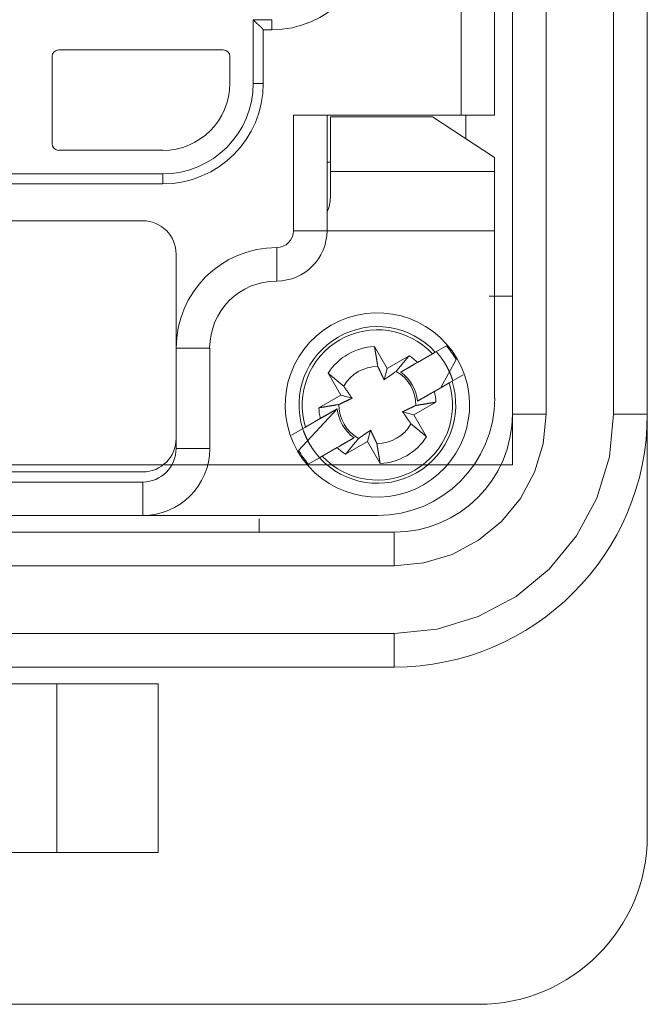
# Model space of a CAD drawing. Header units: millimetres. Extents: x 12388 to 56229, y -202 to 7369.
# Tile 50 of 88: x 21382 to 21456, y 2279 to 2395. Entities that reach past the tile are written whole.
import ezdxf

# ---------------------------------------------------------------- set-up
doc = ezdxf.new("R2010")
doc.units = ezdxf.units.MM
doc.header["$LTSCALE"] = 40
doc.layers.add('도면층1', color=1, linetype='Continuous')

# ---------------------------------------------------------------- blocks, each defined once
blk = doc.blocks.new('0077')
at = {"layer": '도면층1', "linetype": 'Continuous', "lineweight": 15}
for p, q in [((21440.14, 2342.54), (21440.14, 2534.54)), ((21300.14, 2342.54), (21440.14, 2342.54))]:
    blk.add_line(p, q, dxfattribs=at)
at = {"layer": '도면층1', "linetype": 'Continuous', "lineweight": 0}
for p, q in [((21440.14, 2528.54), (21440.14, 2348.54)), ((21444.14, 2348.54), (21444.14, 2528.54)), ((21452.14, 2528.54), (21452.14, 2348.54)), ((21456.14, 2528.54), (21456.14, 2348.54)), ((21434.07, 2384), (21434.07, 2491.69)), ((21438.04, 2491.69), (21438.04, 2384)), ((21409.43, 2387.77), (21409.43, 2395.32)), ((21409.43, 2395.32), (21411.62, 2395.32)), ((21411.62, 2394.13), (21411.62, 2395.32)), ((21410.62, 2394.13), (21410.62, 2387.77)), ((21411.62, 2394.13), (21410.62, 2394.13)), ((21386.38, 2391.75), (21405.86, 2391.75)), ((21385.59, 2380.62), (21385.59, 2390.95)), ((21406.65, 2390.95), (21406.65, 2387.77)), ((21410.62, 2387.77), (21409.43, 2387.77)), ((21414.2, 2384), (21434.07, 2384)), ((21414.2, 2370.29), (21414.2, 2384)), ((21418.17, 2384), (21418.17, 2370.29)), ((21418.57, 2383.8), (21418.57, 2377.33)), ((21430.67, 2383.8), (21418.57, 2383.8)), ((21438.04, 2378.96), (21430.67, 2383.8)), ((21434.07, 2384), (21438.04, 2384)), ((21434.64, 2384), (21434.64, 2381.2)), ((21398.7, 2379.83), (21386.38, 2379.83)), ((21438.04, 2378.96), (21438.04, 2377.33)), ((21418.57, 2378.43), (21418.17, 2378.43)), ((21377.05, 2377.04), (21398.7, 2377.04)), ((21398.7, 2375.85), (21398.7, 2377.04)), ((21418.57, 2377.33), (21418.57, 2374.26)), ((21438.04, 2377.33), (21418.57, 2377.33)), ((21438.04, 2370.29), (21438.04, 2377.33)), ((21398.7, 2375.85), (21377.05, 2375.85)), ((21344.66, 2371.48), (21396.32, 2371.48)), ((21418.17, 2370.29), (21414.2, 2370.29)), ((21438.04, 2370.29), (21418.17, 2370.29)), ((21438.04, 2350.42), (21438.04, 2370.29)), ((21400.29, 2367.51), (21400.29, 2356.38)), ((21412.21, 2364.33), (21412.21, 2368.3)), ((21437.4, 2362.54), (21440.14, 2362.54)), ((21432.32, 2356.65), (21431, 2355.88)), ((21400.29, 2356.38), (21400.29, 2345.65)), ((21404.27, 2356.38), (21400.29, 2356.38)), ((21404.27, 2356.38), (21404.27, 2344.46)), ((21423.8, 2356.57), (21425.3, 2353.97)), ((21428.91, 2354.68), (21430.67, 2355.69)), ((21430.67, 2355.69), (21431, 2355.88)), ((21425.3, 2353.97), (21427.9, 2355.47)), ((21428.91, 2354.68), (21426.9, 2353.52)), ((21431.68, 2351.69), (21433.47, 2355.02)), ((21419.79, 2350.79), (21418.29, 2353.39)), ((21424.94, 2352.62), (21425.3, 2353.97)), ((21432.99, 2352.44), (21434.31, 2353.2)), ((21432.65, 2352.25), (21430.9, 2351.24)), ((21432.99, 2352.44), (21432.65, 2352.25)), ((21428.89, 2350.08), (21430.89, 2351.23)), ((21417.19, 2349.29), (21419.79, 2350.79)), ((21419.79, 2350.79), (21421.14, 2350.43)), ((21431.08, 2349.96), (21428.48, 2348.46)), ((21419.38, 2349.18), (21414.8, 2344.23)), ((21428.48, 2348.46), (21427.13, 2348.82)), ((21440.14, 2348.54), (21444.14, 2348.54)), ((21452.14, 2348.54), (21456.14, 2348.54)), ((21456.14, 2348.54), (21456.14, 2298.54)), ((21415.62, 2347), (21417.37, 2348.01)), ((21428.48, 2348.46), (21429.98, 2345.86)), ((21415.28, 2346.81), (21413.96, 2346.05)), ((21415.28, 2346.81), (21415.62, 2347)), ((21423.33, 2346.63), (21422.97, 2345.28)), ((21400.29, 2344.46), (21400.29, 2345.65)), ((21422.97, 2345.28), (21420.37, 2343.78)), ((21420.4, 2345.17), (21421.37, 2345.73)), ((21424.47, 2342.68), (21422.97, 2345.28)), ((21404.27, 2344.46), (21400.29, 2344.46)), ((21419.36, 2344.57), (21417.6, 2343.56)), ((21419.36, 2344.57), (21419.46, 2344.63)), ((21415.95, 2342.61), (21417.27, 2343.37)), ((21417.6, 2343.56), (21417.27, 2343.37)), ((21396.32, 2341.68), (21344.66, 2341.68)), ((21344.66, 2340.49), (21396.32, 2340.49)), ((21396.32, 2336.51), (21396.32, 2340.49)), ((21396.32, 2336.51), (21344.66, 2336.51)), ((21424.14, 2336.51), (21396.32, 2336.51)), ((21410.14, 2336.12), (21410.14, 2334.54)), ((21426.14, 2334.54), (21314.14, 2334.54)), ((21426.14, 2330.54), (21426.14, 2334.54)), ((21314.14, 2330.54), (21426.14, 2330.54)), ((21314.14, 2322.54), (21426.14, 2322.54)), ((21426.14, 2322.54), (21426.14, 2318.54)), ((21426.14, 2318.54), (21314.14, 2318.54)), ((21353.82, 2316.54), (21386.14, 2316.54)), ((21386.14, 2316.54), (21386.14, 2296.54)), ((21386.14, 2316.54), (21398.14, 2316.54)), ((21398.14, 2316.55), (21398.14, 2316.55)), ((21398.14, 2316.54), (21398.14, 2296.54)), ((21353.82, 2296.54), (21386.14, 2296.54)), ((21386.14, 2296.54), (21398.14, 2296.54)), ((21398.14, 2296.54), (21398.14, 2296.54)), ((21436.14, 2278.54), (21304.14, 2278.54))]:
    blk.add_line(p, q, dxfattribs=at)
for points in [[(21410.62, 2394.13), (21410.62, 2394.13, 0.04256), (21410.62, 2394.14, 0.004255), (21410.62, 2394.14, 0.001916), (21410.61, 2394.15, 0.001948), (21410.6, 2394.16, 0.00179), (21410.59, 2394.17, 0.001722), (21410.58, 2394.18, 0.00167), (21410.57, 2394.19, 0.001747), (21410.56, 2394.21, 0.001768), (21410.55, 2394.23, 0.001857), (21410.53, 2394.24, 0.001902), (21410.51, 2394.26, 0.00201), (21410.5, 2394.28, 0.00208), (21410.48, 2394.3, 0.002209), (21410.46, 2394.33, 0.002292), (21410.43, 2394.35, 0.002422), (21410.41, 2394.37, 0.002553), (21410.39, 2394.4, 0.002776), (21410.37, 2394.42, 0.00275), (21410.34, 2394.44, 0.002531), (21410.31, 2394.47, 0.00225), (21410.29, 2394.49, 0.001876), (21410.26, 2394.52, 0.001577), (21410.23, 2394.54, 0.001295), (21410.2, 2394.57, 0.001049), (21410.18, 2394.6, 0.000789), (21410.15, 2394.62, 0.000568), (21410.12, 2394.65, 0.000336), (21410.09, 2394.68, 0.000137), (21410.06, 2394.7, -0.000078), (21410.02, 2394.73, -0.000261), (21409.99, 2394.76, -0.000463), (21409.96, 2394.79, -0.000638), (21409.93, 2394.82, -0.000836), (21409.9, 2394.84, -0.000998), (21409.87, 2394.87, -0.001172), (21409.83, 2394.9, -0.001358), (21409.8, 2394.93, -0.001601), (21409.77, 2394.96, -0.00169), (21409.74, 2394.99, -0.00169), (21409.71, 2395.03, -0.002127), (21409.67, 2395.06, -0.002926), (21409.64, 2395.09, -0.002222), (21409.61, 2395.12, -0.00043), (21409.58, 2395.15, -0.003755), (21409.55, 2395.19, -0.007333), (21409.5, 2395.25, -0.003645), (21409.43, 2395.32, -0.001884)], [(21423.8, 2356.57), (21423.81, 2356.47, 0.000021), (21423.83, 2356.38, 0.000021), (21423.84, 2356.28, 0.000022), (21423.86, 2356.19, 0.000022), (21423.87, 2356.1, 0.000023), (21423.89, 2356.01, 0.000024), (21423.9, 2355.92, 0.000024), (21423.92, 2355.83, 0.000025), (21423.93, 2355.74, 0.000026), (21423.95, 2355.66, 0.000026), (21423.96, 2355.57, 0.000027), (21423.98, 2355.49, 0.000028), (21423.99, 2355.41, 0.000029), (21424, 2355.33, 0.00003), (21424.02, 2355.25, 0.00003), (21424.03, 2355.17, 0.000031), (21424.04, 2355.09, 0.000032), (21424.06, 2355.01, 0.000034), (21424.07, 2354.94, 0.000034), (21424.08, 2354.86, 0.000033), (21424.09, 2354.79, 0.000037), (21424.11, 2354.72, 0.000046), (21424.12, 2354.65, 0.000036), (21424.13, 2354.58, 0.000013), (21424.14, 2354.52, 0.000053), (21424.15, 2354.44, 0.000097), (21424.17, 2354.33, 0.00005), (21424.2, 2354.18, 0.000027)], [(21431.1, 2355.97), (21431.14, 2355.92, -0.001799), (21431.19, 2355.87, -0.001799), (21431.23, 2355.82, -0.001799), (21431.27, 2355.77, -0.0018), (21431.32, 2355.72, -0.001801), (21431.36, 2355.66, -0.001802), (21431.4, 2355.61, -0.001802), (21431.45, 2355.56, -0.001804), (21431.49, 2355.51, -0.001805), (21431.53, 2355.45, -0.001806), (21431.57, 2355.4, -0.001807), (21431.61, 2355.35, -0.001809), (21431.65, 2355.29, -0.001809), (21431.7, 2355.24, -0.001808), (21431.74, 2355.18, -0.001806), (21431.77, 2355.13, -0.001805), (21431.81, 2355.07, -0.001804), (21431.85, 2355.02, -0.001803), (21431.89, 2354.96, -0.001802), (21431.93, 2354.91, -0.001801), (21431.97, 2354.85, -0.0018), (21432, 2354.79, -0.001799), (21432.04, 2354.74, -0.001799), (21432.08, 2354.68, -0.001798), (21432.11, 2354.62, -0.001798), (21432.15, 2354.56, -0.001798), (21432.18, 2354.51, -0.001797), (21432.22, 2354.45, -0.001797), (21432.25, 2354.39, -0.001797), (21432.29, 2354.33, -0.001797), (21432.32, 2354.27, -0.001797), (21432.35, 2354.21, -0.001798), (21432.38, 2354.15, -0.001798), (21432.42, 2354.09, -0.001799), (21432.45, 2354.03, -0.001799), (21432.48, 2353.97, -0.0018), (21432.51, 2353.91, -0.0018), (21432.54, 2353.85, -0.001801), (21432.57, 2353.79, -0.001802), (21432.6, 2353.73, -0.001804), (21432.63, 2353.67, -0.001804), (21432.66, 2353.61, -0.001804), (21432.68, 2353.55, -0.001807), (21432.71, 2353.49, -0.001812), (21432.74, 2353.42, -0.001808), (21432.77, 2353.36, -0.001796), (21432.79, 2353.3, -0.001811), (21432.82, 2353.24, -0.001845), (21432.84, 2353.18, -0.001792), (21432.87, 2353.11, -0.001673), (21432.89, 2353.05, -0.001845), (21432.92, 2352.99, -0.002197), (21432.94, 2352.92, -0.001668), (21432.96, 2352.86, -0.000574), (21432.98, 2352.8, -0.002349), (21433.01, 2352.73, -0.004041), (21433.05, 2352.62, -0.001976), (21433.09, 2352.47, -0.001047)], [(21426.36, 2353.6), (21426.4, 2353.65, 0.000051), (21426.44, 2353.7, 0.000049), (21426.49, 2353.75, 0.000048), (21426.53, 2353.81, 0.000046), (21426.57, 2353.86, 0.000044), (21426.62, 2353.91, 0.000043), (21426.66, 2353.97, 0.000042), (21426.71, 2354.02, 0.00004), (21426.75, 2354.08, 0.000039), (21426.8, 2354.14, 0.000038), (21426.85, 2354.19, 0.000037), (21426.9, 2354.25, 0.000036), (21426.95, 2354.31, 0.000035), (21427, 2354.37, 0.000034), (21427.05, 2354.43, 0.000033), (21427.1, 2354.5, 0.000031), (21427.15, 2354.56, 0.000031), (21427.2, 2354.62, 0.00003), (21427.26, 2354.69, 0.000029), (21427.31, 2354.75, 0.000026), (21427.37, 2354.82, 0.000028), (21427.42, 2354.89, 0.000033), (21427.48, 2354.96, 0.000024), (21427.54, 2355.03, 0.000008), (21427.59, 2355.09, 0.000033), (21427.66, 2355.17, 0.000053), (21427.76, 2355.3, 0.000025), (21427.9, 2355.47, 0.000013)], [(21426.9, 2353.52), (21426.96, 2353.55, 0.000002), (21427.01, 2353.58, 0.000002), (21427.07, 2353.61, 0.000002), (21427.13, 2353.65, 0.000002), (21427.19, 2353.68, 0.000002), (21427.25, 2353.72, 0.000002), (21427.31, 2353.75, 0.000002), (21427.37, 2353.79, 0.000002), (21427.43, 2353.82, 0.000002), (21427.49, 2353.86, 0.000001), (21427.55, 2353.89, 0.000001), (21427.62, 2353.93, 0.000001), (21427.68, 2353.97, 0.000001), (21427.75, 2354, 0.000001), (21427.81, 2354.04, 0.000001), (21427.88, 2354.08, 0.000001), (21427.95, 2354.12, 0.000001), (21428.02, 2354.16, 0.000001), (21428.08, 2354.2, 0.000001), (21428.15, 2354.24, 0.000001), (21428.23, 2354.28, 0.000001), (21428.3, 2354.32, 0.000001), (21428.37, 2354.37, 0.000001), (21428.45, 2354.41, 0), (21428.51, 2354.45, 0.000001), (21428.6, 2354.5, 0.000002), (21428.73, 2354.57, 0.000001), (21428.91, 2354.68, 0.000001)], [(21420.16, 2351.85), (21420.11, 2351.89, 0.000045), (21420.06, 2351.93, 0.000044), (21420.01, 2351.98, 0.000042), (21419.95, 2352.02, 0.000041), (21419.9, 2352.06, 0.000039), (21419.85, 2352.11, 0.000038), (21419.79, 2352.15, 0.000037), (21419.74, 2352.2, 0.000036), (21419.68, 2352.24, 0.000035), (21419.63, 2352.29, 0.000034), (21419.57, 2352.34, 0.000033), (21419.51, 2352.39, 0.000032), (21419.45, 2352.44, 0.000031), (21419.39, 2352.49, 0.00003), (21419.33, 2352.54, 0.000029), (21419.26, 2352.59, 0.000028), (21419.2, 2352.64, 0.000027), (21419.14, 2352.69, 0.000027), (21419.07, 2352.75, 0.000025), (21419.01, 2352.8, 0.000023), (21418.94, 2352.86, 0.000025), (21418.87, 2352.91, 0.000029), (21418.8, 2352.97, 0.000021), (21418.73, 2353.03, 0.000007), (21418.67, 2353.08, 0.000029), (21418.59, 2353.15, 0.000047), (21418.46, 2353.25, 0.000022), (21418.29, 2353.39, 0.000011)], [(21424.2, 2354.18), (21424.23, 2354.11, 0.000077), (21424.26, 2354.04, 0.000082), (21424.3, 2353.97, 0.000086), (21424.33, 2353.91, 0.000086), (21424.36, 2353.84, 0.000088), (21424.39, 2353.78, 0.000089), (21424.42, 2353.72, 0.000092), (21424.44, 2353.66, 0.000093), (21424.47, 2353.6, 0.000095), (21424.5, 2353.54, 0.000097), (21424.53, 2353.48, 0.000099), (21424.55, 2353.43, 0.000101), (21424.58, 2353.38, 0.000103), (21424.6, 2353.32, 0.000105), (21424.63, 2353.27, 0.000107), (21424.65, 2353.22, 0.000108), (21424.67, 2353.18, 0.000111), (21424.7, 2353.13, 0.000115), (21424.72, 2353.08, 0.000114), (21424.74, 2353.04, 0.000109), (21424.76, 2352.99, 0.000121), (21424.78, 2352.95, 0.000145), (21424.8, 2352.9, 0.000115), (21424.82, 2352.86, 0.000044), (21424.84, 2352.82, 0.000161), (21424.86, 2352.78, 0.000285), (21424.9, 2352.71, 0.000148), (21424.94, 2352.62, 0.000081)], [(21424.94, 2352.62), (21424.97, 2352.65, 0.000149), (21425.01, 2352.67, 0.000143), (21425.04, 2352.7, 0.000139), (21425.08, 2352.72, 0.000138), (21425.12, 2352.75, 0.000136), (21425.16, 2352.77, 0.000134), (21425.2, 2352.8, 0.000131), (21425.23, 2352.83, 0.000129), (21425.27, 2352.85, 0.000127), (21425.32, 2352.88, 0.000125), (21425.36, 2352.91, 0.000123), (21425.4, 2352.94, 0.000121), (21425.44, 2352.97, 0.000119), (21425.49, 2353, 0.000117), (21425.53, 2353.03, 0.000114), (21425.58, 2353.06, 0.000112), (21425.63, 2353.1, 0.000111), (21425.68, 2353.13, 0.000111), (21425.73, 2353.16, 0.000105), (21425.78, 2353.2, 0.000096), (21425.83, 2353.23, 0.000105), (21425.88, 2353.27, 0.000125), (21425.94, 2353.31, 0.00009), (21425.99, 2353.35, 0.000024), (21426.04, 2353.38, 0.000129), (21426.11, 2353.43, 0.000213), (21426.22, 2353.5, 0.000096), (21426.36, 2353.6, 0.000048)], [(21421.14, 2350.43), (21421.11, 2350.46, 0.000152), (21421.09, 2350.5, 0.000145), (21421.06, 2350.53, 0.000141), (21421.04, 2350.57, 0.000141), (21421.01, 2350.61, 0.000138), (21420.99, 2350.65, 0.000136), (21420.96, 2350.69, 0.000134), (21420.93, 2350.73, 0.000132), (21420.91, 2350.77, 0.000129), (21420.88, 2350.81, 0.000128), (21420.85, 2350.85, 0.000125), (21420.82, 2350.89, 0.000123), (21420.79, 2350.93, 0.000121), (21420.76, 2350.98, 0.000119), (21420.73, 2351.02, 0.000116), (21420.7, 2351.07, 0.000114), (21420.66, 2351.12, 0.000113), (21420.63, 2351.17, 0.000114), (21420.6, 2351.22, 0.000107), (21420.56, 2351.27, 0.000098), (21420.53, 2351.32, 0.000107), (21420.49, 2351.37, 0.000128), (21420.45, 2351.43, 0.000091), (21420.41, 2351.48, 0.000025), (21420.38, 2351.53, 0.000132), (21420.33, 2351.6, 0.000217), (21420.26, 2351.71, 0.000097), (21420.16, 2351.85, 0.000049)], [(21430.9, 2351.24), (21430.82, 2351.19, 0), (21430.74, 2351.14, 0), (21430.66, 2351.1, 0), (21430.58, 2351.05, 0), (21430.51, 2351.01, 0), (21430.43, 2350.97, 0), (21430.36, 2350.92, 0), (21430.29, 2350.88, 0), (21430.21, 2350.84, 0), (21430.14, 2350.8, 0), (21430.07, 2350.76, 0), (21430, 2350.72, 0), (21429.93, 2350.68, 0), (21429.87, 2350.64, 0), (21429.8, 2350.6, 0), (21429.73, 2350.56, 0), (21429.67, 2350.53, 0), (21429.6, 2350.49, 0), (21429.54, 2350.45, 0), (21429.48, 2350.42, 0), (21429.42, 2350.38, 0), (21429.35, 2350.34, 0), (21429.29, 2350.31, 0), (21429.23, 2350.27, 0), (21429.18, 2350.24, 0), (21429.12, 2350.21, 0.000001), (21429.02, 2350.15, 0), (21428.89, 2350.08, 0)], [(21417.19, 2349.29), (21417.29, 2349.3, 0.000019), (21417.38, 2349.32, 0.00002), (21417.48, 2349.33, 0.00002), (21417.57, 2349.35, 0.000021), (21417.66, 2349.36, 0.000021), (21417.75, 2349.38, 0.000022), (21417.84, 2349.39, 0.000022), (21417.93, 2349.41, 0.000023), (21418.02, 2349.42, 0.000024), (21418.1, 2349.44, 0.000024), (21418.19, 2349.45, 0.000025), (21418.27, 2349.47, 0.000026), (21418.35, 2349.48, 0.000026), (21418.44, 2349.49, 0.000027), (21418.52, 2349.51, 0.000028), (21418.59, 2349.52, 0.000029), (21418.67, 2349.53, 0.00003), (21418.75, 2349.55, 0.000031), (21418.82, 2349.56, 0.000031), (21418.9, 2349.57, 0.00003), (21418.97, 2349.58, 0.000034), (21419.04, 2349.6, 0.000042), (21419.11, 2349.61, 0.000033), (21419.18, 2349.62, 0.000012), (21419.24, 2349.63, 0.000049), (21419.32, 2349.64, 0.00009), (21419.43, 2349.66, 0.000046), (21419.58, 2349.69, 0.000025)], [(21419.58, 2349.69), (21419.65, 2349.72, 0.00008), (21419.72, 2349.75, 0.000086), (21419.79, 2349.79, 0.000089), (21419.85, 2349.82, 0.00009), (21419.92, 2349.85, 0.000092), (21419.98, 2349.88, 0.000094), (21420.04, 2349.91, 0.000096), (21420.1, 2349.93, 0.000097), (21420.16, 2349.96, 0.0001), (21420.22, 2349.99, 0.000101), (21420.28, 2350.02, 0.000104), (21420.33, 2350.04, 0.000105), (21420.38, 2350.07, 0.000108), (21420.44, 2350.09, 0.000109), (21420.49, 2350.12, 0.000112), (21420.54, 2350.14, 0.000113), (21420.58, 2350.16, 0.000116), (21420.63, 2350.19, 0.00012), (21420.68, 2350.21, 0.000119), (21420.72, 2350.23, 0.000114), (21420.77, 2350.25, 0.000126), (21420.81, 2350.27, 0.000152), (21420.86, 2350.29, 0.00012), (21420.9, 2350.31, 0.000046), (21420.94, 2350.33, 0.000168), (21420.98, 2350.35, 0.000298), (21421.05, 2350.39, 0.000154), (21421.14, 2350.43, 0.000085)], [(21431.08, 2349.96), (21430.98, 2349.95, 0.000018), (21430.89, 2349.93, 0.000019), (21430.79, 2349.92, 0.000019), (21430.7, 2349.9, 0.00002), (21430.61, 2349.89, 0.00002), (21430.52, 2349.87, 0.000021), (21430.43, 2349.86, 0.000022), (21430.34, 2349.84, 0.000022), (21430.25, 2349.83, 0.000023), (21430.17, 2349.81, 0.000023), (21430.08, 2349.8, 0.000024), (21430, 2349.78, 0.000025), (21429.92, 2349.77, 0.000025), (21429.83, 2349.76, 0.000026), (21429.76, 2349.74, 0.000027), (21429.68, 2349.73, 0.000028), (21429.6, 2349.72, 0.000029), (21429.52, 2349.7, 0.00003), (21429.45, 2349.69, 0.00003), (21429.37, 2349.68, 0.000029), (21429.3, 2349.67, 0.000033), (21429.23, 2349.66, 0.000041), (21429.16, 2349.64, 0.000032), (21429.09, 2349.63, 0.000011), (21429.03, 2349.62, 0.000047), (21428.95, 2349.61, 0.000087), (21428.84, 2349.59, 0.000045), (21428.69, 2349.56, 0.000024)], [(21417.37, 2348.01), (21417.45, 2348.06, 0.000002), (21417.53, 2348.11, 0.000002), (21417.61, 2348.15, 0.000002), (21417.69, 2348.2, 0.000002), (21417.76, 2348.24, 0.000002), (21417.84, 2348.28, 0.000002), (21417.91, 2348.33, 0.000002), (21417.98, 2348.37, 0.000002), (21418.06, 2348.41, 0.000002), (21418.13, 2348.45, 0.000002), (21418.2, 2348.49, 0.000002), (21418.27, 2348.53, 0.000002), (21418.34, 2348.57, 0.000002), (21418.4, 2348.61, 0.000002), (21418.47, 2348.65, 0.000002), (21418.54, 2348.69, 0.000002), (21418.6, 2348.73, 0.000002), (21418.67, 2348.76, 0.000002), (21418.73, 2348.8, 0.000002), (21418.79, 2348.84, 0.000002), (21418.85, 2348.87, 0.000003), (21418.92, 2348.91, 0.000003), (21418.98, 2348.94, 0.000002), (21419.04, 2348.98, 0.000001), (21419.09, 2349.01, 0.000004), (21419.15, 2349.04, 0.000006), (21419.25, 2349.1, 0.000003), (21419.38, 2349.18, 0.000002)], [(21428.69, 2349.56), (21428.62, 2349.53, 0.000082), (21428.55, 2349.5, 0.000087), (21428.48, 2349.47, 0.000091), (21428.42, 2349.43, 0.000091), (21428.35, 2349.4, 0.000093), (21428.29, 2349.37, 0.000095), (21428.23, 2349.34, 0.000097), (21428.17, 2349.32, 0.000099), (21428.11, 2349.29, 0.000101), (21428.05, 2349.26, 0.000103), (21427.99, 2349.23, 0.000105), (21427.94, 2349.21, 0.000107), (21427.89, 2349.18, 0.000109), (21427.83, 2349.16, 0.000111), (21427.78, 2349.13, 0.000113), (21427.73, 2349.11, 0.000115), (21427.69, 2349.09, 0.000118), (21427.64, 2349.06, 0.000122), (21427.59, 2349.04, 0.000121), (21427.55, 2349.02, 0.000116), (21427.5, 2349, 0.000129), (21427.46, 2348.98, 0.000154), (21427.41, 2348.96, 0.000122), (21427.37, 2348.94, 0.000047), (21427.34, 2348.92, 0.000171), (21427.29, 2348.9, 0.000303), (21427.22, 2348.86, 0.000157), (21427.13, 2348.82, 0.000086)], [(21427.13, 2348.82), (21427.16, 2348.79, 0.000148), (21427.18, 2348.75, 0.000141), (21427.21, 2348.72, 0.000138), (21427.23, 2348.68, 0.000137), (21427.26, 2348.64, 0.000135), (21427.28, 2348.6, 0.000133), (21427.31, 2348.56, 0.00013), (21427.34, 2348.53, 0.000128), (21427.36, 2348.49, 0.000126), (21427.39, 2348.44, 0.000124), (21427.42, 2348.4, 0.000122), (21427.45, 2348.36, 0.00012), (21427.48, 2348.32, 0.000118), (21427.51, 2348.27, 0.000116), (21427.54, 2348.23, 0.000113), (21427.57, 2348.18, 0.000111), (21427.61, 2348.13, 0.00011), (21427.64, 2348.08, 0.00011), (21427.67, 2348.03, 0.000104), (21427.71, 2347.98, 0.000095), (21427.74, 2347.93, 0.000104), (21427.78, 2347.88, 0.000124), (21427.82, 2347.82, 0.000089), (21427.86, 2347.77, 0.000024), (21427.89, 2347.72, 0.000128), (21427.94, 2347.65, 0.000211), (21428.01, 2347.54, 0.000095), (21428.11, 2347.4, 0.000048)], [(21428.11, 2347.4), (21428.16, 2347.36, 0.000045), (21428.21, 2347.32, 0.000043), (21428.26, 2347.27, 0.000042), (21428.32, 2347.23, 0.00004), (21428.37, 2347.19, 0.000039), (21428.42, 2347.14, 0.000038), (21428.48, 2347.1, 0.000037), (21428.53, 2347.05, 0.000035), (21428.59, 2347.01, 0.000034), (21428.64, 2346.96, 0.000033), (21428.7, 2346.91, 0.000032), (21428.76, 2346.86, 0.000031), (21428.82, 2346.81, 0.00003), (21428.88, 2346.76, 0.000029), (21428.94, 2346.71, 0.000029), (21429.01, 2346.66, 0.000028), (21429.07, 2346.61, 0.000027), (21429.13, 2346.56, 0.000027), (21429.2, 2346.5, 0.000025), (21429.26, 2346.45, 0.000023), (21429.33, 2346.39, 0.000025), (21429.4, 2346.34, 0.000029), (21429.47, 2346.28, 0.000021), (21429.54, 2346.22, 0.000007), (21429.6, 2346.17, 0.000029), (21429.68, 2346.1, 0.000047), (21429.81, 2346, 0.000022), (21429.98, 2345.86, 0.000011)], [(21417.3, 2343.38), (21417.24, 2343.44, -0.002137), (21417.19, 2343.5, -0.002139), (21417.14, 2343.56, -0.002138), (21417.09, 2343.62, -0.002135), (21417.03, 2343.68, -0.002134), (21416.98, 2343.75, -0.002133), (21416.93, 2343.81, -0.002132), (21416.88, 2343.87, -0.002131), (21416.83, 2343.93, -0.00213), (21416.78, 2344, -0.002129), (21416.73, 2344.06, -0.002129), (21416.69, 2344.12, -0.002128), (21416.64, 2344.19, -0.002128), (21416.59, 2344.25, -0.002128), (21416.54, 2344.32, -0.002128), (21416.5, 2344.38, -0.002129), (21416.45, 2344.45, -0.002129), (21416.41, 2344.52, -0.00213), (21416.36, 2344.58, -0.00213), (21416.32, 2344.65, -0.002131), (21416.28, 2344.72, -0.002132), (21416.24, 2344.79, -0.002134), (21416.19, 2344.85, -0.002135), (21416.15, 2344.92, -0.002136), (21416.11, 2344.99, -0.002138), (21416.07, 2345.06, -0.002141), (21416.03, 2345.13, -0.002141), (21415.99, 2345.2, -0.002141), (21415.95, 2345.27, -0.00214), (21415.92, 2345.34, -0.002138), (21415.88, 2345.41, -0.002136), (21415.84, 2345.48, -0.002133), (21415.81, 2345.56, -0.002133), (21415.77, 2345.63, -0.002136), (21415.74, 2345.7, -0.00213), (21415.7, 2345.77, -0.002116), (21415.67, 2345.85, -0.002133), (21415.64, 2345.92, -0.002176), (21415.61, 2345.99, -0.002114), (21415.57, 2346.07, -0.001974), (21415.54, 2346.14, -0.002178), (21415.51, 2346.21, -0.002597), (21415.48, 2346.29, -0.001971), (21415.45, 2346.36, -0.000676), (21415.43, 2346.43, -0.002781), (21415.4, 2346.51, -0.00479), (21415.35, 2346.64, -0.002343), (21415.29, 2346.82, -0.001241)], [(21423.33, 2346.63), (21423.3, 2346.6, 0.000152), (21423.26, 2346.58, 0.000145), (21423.23, 2346.55, 0.000141), (21423.19, 2346.53, 0.00014), (21423.15, 2346.5, 0.000138), (21423.11, 2346.48, 0.000136), (21423.07, 2346.45, 0.000134), (21423.04, 2346.42, 0.000132), (21423, 2346.4, 0.000129), (21422.95, 2346.37, 0.000127), (21422.91, 2346.34, 0.000125), (21422.87, 2346.31, 0.000123), (21422.83, 2346.28, 0.000121), (21422.78, 2346.25, 0.000119), (21422.74, 2346.22, 0.000116), (21422.69, 2346.19, 0.000114), (21422.64, 2346.16, 0.000113), (21422.59, 2346.12, 0.000114), (21422.54, 2346.09, 0.000107), (21422.49, 2346.05, 0.000098), (21422.44, 2346.02, 0.000107), (21422.39, 2345.98, 0.000128), (21422.33, 2345.94, 0.000091), (21422.28, 2345.9, 0.000025), (21422.23, 2345.87, 0.000132), (21422.16, 2345.82, 0.000217), (21422.05, 2345.75, 0.000098), (21421.91, 2345.65, 0.000049)], [(21424.07, 2345.07), (21424.04, 2345.14, 0.000076), (21424.01, 2345.21, 0.000082), (21423.98, 2345.28, 0.000085), (21423.94, 2345.34, 0.000086), (21423.91, 2345.41, 0.000087), (21423.88, 2345.47, 0.000089), (21423.85, 2345.53, 0.000091), (21423.83, 2345.59, 0.000093), (21423.8, 2345.65, 0.000095), (21423.77, 2345.71, 0.000096), (21423.74, 2345.77, 0.000099), (21423.72, 2345.82, 0.0001), (21423.69, 2345.87, 0.000102), (21423.67, 2345.93, 0.000104), (21423.64, 2345.98, 0.000106), (21423.62, 2346.03, 0.000107), (21423.6, 2346.08, 0.00011), (21423.57, 2346.12, 0.000114), (21423.55, 2346.17, 0.000113), (21423.53, 2346.22, 0.000108), (21423.51, 2346.26, 0.00012), (21423.49, 2346.3, 0.000144), (21423.47, 2346.35, 0.000114), (21423.45, 2346.39, 0.000044), (21423.43, 2346.43, 0.00016), (21423.41, 2346.47, 0.000284), (21423.37, 2346.54, 0.000147), (21423.33, 2346.63, 0.000081)], [(21421.37, 2345.73), (21421.31, 2345.7, 0.000004), (21421.26, 2345.67, 0.000004), (21421.2, 2345.64, 0.000004), (21421.14, 2345.6, 0.000004), (21421.08, 2345.57, 0.000003), (21421.02, 2345.53, 0.000003), (21420.96, 2345.5, 0.000003), (21420.9, 2345.47, 0.000003), (21420.84, 2345.43, 0.000003), (21420.78, 2345.39, 0.000003), (21420.72, 2345.36, 0.000003), (21420.65, 2345.32, 0.000003), (21420.59, 2345.28, 0.000003), (21420.52, 2345.25, 0.000003), (21420.46, 2345.21, 0.000003), (21420.39, 2345.17, 0.000003), (21420.32, 2345.13, 0.000003), (21420.25, 2345.09, 0.000003), (21420.19, 2345.05, 0.000002), (21420.12, 2345.01, 0.000002), (21420.04, 2344.97, 0.000002), (21419.97, 2344.93, 0.000003), (21419.9, 2344.88, 0.000002), (21419.82, 2344.84, 0.000001), (21419.76, 2344.8, 0.000003), (21419.67, 2344.75, 0.000005), (21419.54, 2344.68, 0.000002), (21419.36, 2344.57, 0.000001)], [(21421.91, 2345.65), (21421.87, 2345.6, 0.000047), (21421.83, 2345.55, 0.000045), (21421.78, 2345.5, 0.000044), (21421.74, 2345.44, 0.000042), (21421.7, 2345.39, 0.000041), (21421.65, 2345.34, 0.00004), (21421.61, 2345.28, 0.000038), (21421.56, 2345.23, 0.000037), (21421.52, 2345.17, 0.000036), (21421.47, 2345.12, 0.000035), (21421.42, 2345.06, 0.000034), (21421.37, 2345, 0.000033), (21421.32, 2344.94, 0.000032), (21421.27, 2344.88, 0.000031), (21421.22, 2344.82, 0.00003), (21421.17, 2344.76, 0.000029), (21421.12, 2344.69, 0.000028), (21421.07, 2344.63, 0.000028), (21421.01, 2344.56, 0.000026), (21420.96, 2344.5, 0.000024), (21420.9, 2344.43, 0.000026), (21420.85, 2344.36, 0.00003), (21420.79, 2344.29, 0.000022), (21420.73, 2344.22, 0.000007), (21420.68, 2344.16, 0.00003), (21420.61, 2344.08, 0.000049), (21420.51, 2343.95, 0.000023), (21420.37, 2343.78, 0.000012)], [(21424.47, 2342.68), (21424.46, 2342.78, 0.00002), (21424.44, 2342.87, 0.00002), (21424.43, 2342.97, 0.000021), (21424.41, 2343.06, 0.000022), (21424.4, 2343.15, 0.000022), (21424.38, 2343.24, 0.000023), (21424.37, 2343.33, 0.000023), (21424.35, 2343.42, 0.000024), (21424.34, 2343.51, 0.000025), (21424.32, 2343.59, 0.000025), (21424.31, 2343.68, 0.000026), (21424.29, 2343.76, 0.000027), (21424.28, 2343.84, 0.000028), (21424.27, 2343.93, 0.000028), (21424.25, 2344.01, 0.000029), (21424.24, 2344.08, 0.00003), (21424.23, 2344.16, 0.000031), (21424.21, 2344.24, 0.000033), (21424.2, 2344.31, 0.000033), (21424.19, 2344.39, 0.000032), (21424.18, 2344.46, 0.000036), (21424.16, 2344.53, 0.000044), (21424.15, 2344.6, 0.000035), (21424.14, 2344.67, 0.000012), (21424.13, 2344.73, 0.000051), (21424.12, 2344.81, 0.000094), (21424.1, 2344.92, 0.000048), (21424.07, 2345.07, 0.000026)]]:
    blk.add_lwpolyline(points, format="xyb", dxfattribs=at)
at = {"layer": '도면층1', "linetype": 'Continuous', "lineweight": 0, "flags": 128}
for points in [[(21426.14, 2322.54), (21431.21, 2323.04), (21436.09, 2324.52), (21440.58, 2326.92), (21444.52, 2330.16), (21447.75, 2334.1), (21450.16, 2338.59), (21451.64, 2343.47), (21452.14, 2348.54)], [(21426.14, 2330.54), (21429.65, 2330.89), (21433.02, 2331.91), (21436.14, 2333.58), (21438.86, 2335.81), (21441.1, 2338.54), (21442.77, 2341.65), (21443.79, 2345.03), (21444.14, 2348.54)]]:
    blk.add_lwpolyline(points, dxfattribs=at)
at = {"layer": '도면층1', "linetype": 'Continuous', "lineweight": 0}
for centre, radius, start, end in [((21411.62, 2406.05), 11.92, 270, 0), ((21386.38, 2390.95), 0.795, 90, 180), ((21405.86, 2390.95), 0.795, 0, 90), ((21398.7, 2387.77), 11.92, 270, 0), ((21398.7, 2387.77), 7.95, 270, 0), ((21398.7, 2387.77), 10.73, 270, 0), ((21386.38, 2380.62), 0.795, 180, 270), ((21414.6, 2374.26), 3.97, 334.1531, 0), ((21396.32, 2367.51), 3.97, 0, 90), ((21412.21, 2370.29), 5.96, 270, 0), ((21412.21, 2370.29), 1.99, 270, 0), ((21412.21, 2356.38), 11.92, 90, 180), ((21412.21, 2356.38), 7.95, 90, 180), ((21424.14, 2349.63), 10.93, 30, 120), ((21424.14, 2349.63), 10.93, 120, 30), ((21424.14, 2349.63), 9.29, 42.3529, 197.6471), ((21424.14, 2349.63), 8.91, 42.8772, 197.123), ((21424.14, 2349.63), 10.78, 30, 40.6178), ((21424.14, 2349.63), 6.95, 92.7971, 147.2029), ((21424.14, 2349.63), 6.95, 46.6015, 57.2029), ((21424.14, 2349.63), 4.56, 89.2353, 150.7647), ((21424.14, 2349.63), 4.56, 359.2353, 60.7647), ((21424.14, 2349.63), 4.77, 5.4098, 54.5902), ((21424.14, 2349.63), 9.29, 222.3529, 17.6471), ((21424.14, 2349.63), 8.91, 222.8773, 17.1231), ((21424.14, 2349.63), 6.95, 2.7971, 13.3985), ((21424.14, 2349.63), 4.56, 179.2353, 240.7647), ((21424.14, 2350.42), 13.91, 270, 0), ((21424.14, 2349.63), 6.95, 182.7971, 193.3985), ((21424.14, 2349.63), 4.77, 185.4098, 234.5902), ((21426.14, 2348.54), 14, 270, 0), ((21426.14, 2348.54), 30, 270, 0), ((21424.14, 2349.63), 4.56, 269.2353, 330.7647), ((21396.32, 2345.65), 3.97, 270, 0), ((21424.14, 2349.63), 6.95, 272.7971, 327.2029), ((21396.32, 2344.46), 7.95, 270, 0), ((21396.32, 2344.46), 3.97, 270, 0), ((21424.14, 2349.63), 10.78, 210, 220.6178), ((21424.14, 2349.63), 6.95, 226.6015, 237.2029), ((21436.14, 2298.54), 20, 270, 0)]:
    blk.add_arc(centre, radius, start, end, dxfattribs=at)
blk = doc.blocks.new('view dd')
blk.add_blockref('0077', (0, 0))

msp = doc.modelspace()

# ---------------------------------------------------------------- block references
msp.add_blockref('view dd', (0, 0))

doc.saveas('drawing.dxf')
